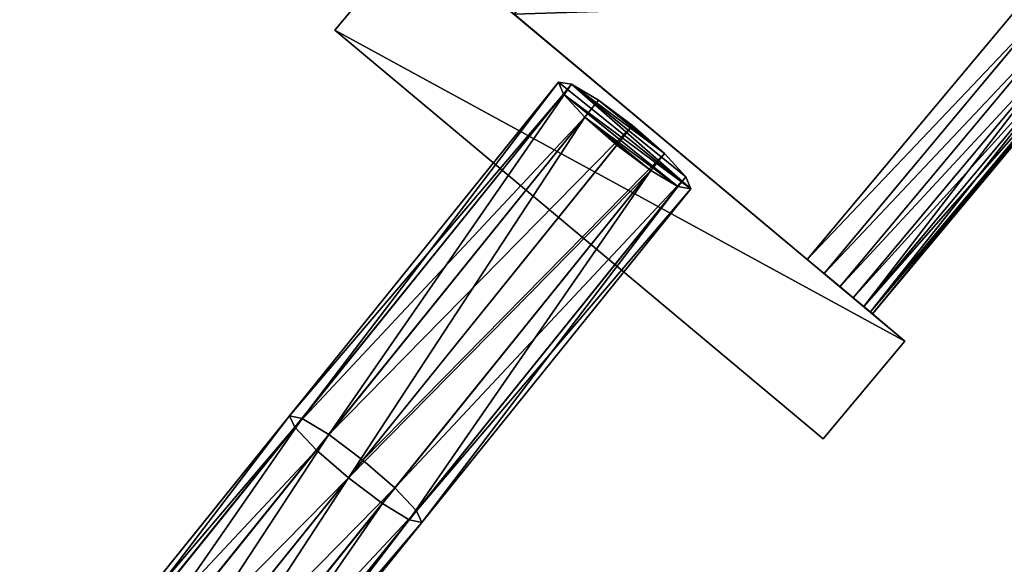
# Model space of a CAD drawing. Extents: x 61 to 680, y 107 to 1063.
# Tile 155 of 186: x 611 to 634, y 994 to 1006. Entities that reach past the tile are written whole.
import ezdxf

# ---------------------------------------------------------------- set-up
doc = ezdxf.new("R2010")
doc.units = 0
doc.layers.get('0').update_dxf_attribs({"color": 13, "linetype": 'CONTINUOUS'})

# ---------------------------------------------------------------- blocks, each defined once
blk = doc.blocks.new('GROUP_7')
for p, q in [((548.43, 9.951, 2), (538.253, 11.213, 2)), ((548.394, 9.686, 3), (538.223, 10.947, 3)), ((548.394, 9.686, 1), (538.223, 10.947, 1)), ((548.295, 8.963, 3.732), (538.143, 10.222, 3.732)), ((548.295, 8.963, 0.268), (538.143, 10.222, 0.268)), ((548.394, 9.686, 1), (548.43, 9.951, 2)), ((548.43, 9.951, 2), (548.394, 9.686, 3)), ((558.547, 8.439, 2), (548.43, 9.951, 2)), ((548.295, 8.963, 0.268), (548.394, 9.686, 1)), ((548.394, 9.686, 3), (548.295, 8.963, 3.732)), ((558.508, 8.175, 1), (548.394, 9.686, 1)), ((558.508, 8.175, 3), (548.394, 9.686, 3)), ((538.032, 9.231, 4), (548.16, 7.975, 4)), ((548.16, 7.975), (538.032, 9.231)), ((548.16, 7.975), (548.295, 8.963, 0.268)), ((548.295, 8.963, 3.732), (548.16, 7.975, 4)), ((558.4, 7.453, 0.268), (548.295, 8.963, 0.268)), ((558.4, 7.453, 3.732), (548.295, 8.963, 3.732)), ((548.025, 6.987, 0.268), (537.922, 8.24, 0.268)), ((548.025, 6.987, 3.732), (537.922, 8.24, 3.732)), ((548.025, 6.987, 0.268), (548.16, 7.975)), ((548.16, 7.975, 4), (548.025, 6.987, 3.732)), ((558.252, 6.467), (548.16, 7.975)), ((548.16, 7.975, 4), (558.252, 6.467, 4)), ((547.926, 6.264, 1), (537.841, 7.514, 1)), ((547.926, 6.264, 3), (537.841, 7.514, 3)), ((558.252, 6.467), (558.4, 7.453, 0.268)), ((547.89, 5.999, 2), (537.812, 7.249, 2)), ((547.926, 6.264, 1), (548.025, 6.987, 0.268)), ((548.025, 6.987, 3.732), (547.926, 6.264, 3)), ((558.105, 5.48, 0.268), (548.025, 6.987, 0.268)), ((558.105, 5.48, 3.732), (548.025, 6.987, 3.732)), ((547.926, 6.264, 3), (547.89, 5.999, 2)), ((547.89, 5.999, 2), (547.926, 6.264, 1)), ((557.997, 4.759, 3), (547.926, 6.264, 3)), ((557.997, 4.759, 1), (547.926, 6.264, 1)), ((558.105, 5.48, 0.268), (558.252, 6.467)), ((557.958, 4.494, 2), (547.89, 5.999, 2)), ((557.997, 4.759, 1), (558.105, 5.48, 0.268))]:
    blk.add_line(p, q)
mesh = blk.add_polyface()
corners = [(538.253, 11.213, 2), (548.394, 9.686, 3), (548.43, 9.951, 2), (538.223, 10.947, 3)]
mesh.append_faces([[corners[k] for k in face] for face in [(0, 1, 2), (1, 0, 3)]], dxfattribs={"vtx0": -1})
mesh = blk.add_polyface()
corners = [(538.253, 11.213, 2), (548.394, 9.686, 1), (538.223, 10.947, 1), (548.43, 9.951, 2)]
mesh.append_faces([[corners[k] for k in face] for face in [(0, 1, 2), (1, 0, 3)]], dxfattribs={"vtx0": -1})
mesh = blk.add_polyface()
corners = [(548.295, 8.963, 3.732), (538.223, 10.947, 3), (538.143, 10.222, 3.732), (548.394, 9.686, 3)]
mesh.append_faces([[corners[k] for k in face] for face in [(0, 1, 2), (1, 0, 3)]], dxfattribs={"vtx0": -1})
mesh = blk.add_polyface()
corners = [(538.223, 10.947, 1), (548.295, 8.963, 0.268), (538.143, 10.222, 0.268), (548.394, 9.686, 1)]
mesh.append_faces([[corners[k] for k in face] for face in [(0, 1, 2), (1, 0, 3)]], dxfattribs={"vtx0": -1})
mesh = blk.add_polyface()
corners = [(548.16, 7.975, 4), (538.143, 10.222, 3.732), (538.032, 9.231, 4), (548.295, 8.963, 3.732)]
mesh.append_faces([[corners[k] for k in face] for face in [(0, 1, 2), (1, 0, 3)]], dxfattribs={"vtx0": -1})
mesh = blk.add_polyface()
corners = [(538.143, 10.222, 0.268), (548.16, 7.975), (538.032, 9.231), (548.295, 8.963, 0.268)]
mesh.append_faces([[corners[k] for k in face] for face in [(0, 1, 2), (1, 0, 3)]], dxfattribs={"vtx0": -1})
mesh = blk.add_polyface()
corners = [(548.394, 9.686, 1), (558.547, 8.439, 2), (558.508, 8.175, 1), (548.43, 9.951, 2)]
mesh.append_faces([[corners[k] for k in face] for face in [(0, 1, 2), (1, 0, 3)]], dxfattribs={"vtx0": -1})
mesh = blk.add_polyface()
corners = [(548.43, 9.951, 2), (558.508, 8.175, 3), (558.547, 8.439, 2), (548.394, 9.686, 3)]
mesh.append_faces([[corners[k] for k in face] for face in [(0, 1, 2), (1, 0, 3)]], dxfattribs={"vtx0": -1})
mesh = blk.add_polyface()
corners = [(548.394, 9.686, 1), (558.4, 7.453, 0.268), (548.295, 8.963, 0.268), (558.508, 8.175, 1)]
mesh.append_faces([[corners[k] for k in face] for face in [(0, 1, 2), (1, 0, 3)]], dxfattribs={"vtx0": -1})
mesh = blk.add_polyface()
corners = [(558.4, 7.453, 3.732), (548.394, 9.686, 3), (548.295, 8.963, 3.732), (558.508, 8.175, 3)]
mesh.append_faces([[corners[k] for k in face] for face in [(0, 1, 2), (1, 0, 3)]], dxfattribs={"vtx0": -1})
mesh = blk.add_polyface()
corners = [(538.032, 9.231), (548.025, 6.987, 0.268), (537.922, 8.24, 0.268), (548.16, 7.975)]
mesh.append_faces([[corners[k] for k in face] for face in [(0, 1, 2), (1, 0, 3)]], dxfattribs={"vtx0": -1})
mesh = blk.add_polyface()
corners = [(548.025, 6.987, 3.732), (538.032, 9.231, 4), (537.922, 8.24, 3.732), (548.16, 7.975, 4)]
mesh.append_faces([[corners[k] for k in face] for face in [(0, 1, 2), (1, 0, 3)]], dxfattribs={"vtx0": -1})
mesh = blk.add_polyface()
corners = [(548.295, 8.963, 0.268), (558.252, 6.467), (548.16, 7.975), (558.4, 7.453, 0.268)]
mesh.append_faces([[corners[k] for k in face] for face in [(0, 1, 2), (1, 0, 3)]], dxfattribs={"vtx0": -1})
mesh = blk.add_polyface()
corners = [(558.252, 6.467, 4), (548.295, 8.963, 3.732), (548.16, 7.975, 4), (558.4, 7.453, 3.732)]
mesh.append_faces([[corners[k] for k in face] for face in [(0, 1, 2), (1, 0, 3)]], dxfattribs={"vtx0": -1})
mesh = blk.add_polyface()
corners = [(557.997, 4.759, 1), (557.997, 4.759, 3), (557.958, 4.494, 2), (558.105, 5.48, 3.732), (558.105, 5.48, 0.268), (558.252, 6.467, 4), (558.252, 6.467), (558.4, 7.453, 0.268), (558.4, 7.453, 3.732), (558.508, 8.175, 3), (558.508, 8.175, 1), (558.547, 8.439, 2)]
mesh.append_faces([[corners[k] for k in face] for face in [(0, 1, 2), (9, 10, 11)]], dxfattribs={"vtx0": -1})
mesh.append_faces([[corners[k] for k in face] for face in [(1, 0, 3), (3, 4, 5), (5, 7, 8), (8, 7, 9)]], dxfattribs={"vtx0": -1, "vtx1": -1})
mesh.append_faces([[corners[k] for k in face] for face in [(3, 0, 4), (5, 4, 6), (5, 6, 7), (9, 7, 10)]], dxfattribs={"vtx0": -1, "vtx2": -1})
mesh = blk.add_polyface()
corners = [(537.922, 8.24, 0.268), (547.926, 6.264, 1), (537.841, 7.514, 1), (548.025, 6.987, 0.268)]
mesh.append_faces([[corners[k] for k in face] for face in [(0, 1, 2), (1, 0, 3)]], dxfattribs={"vtx0": -1})
mesh = blk.add_polyface()
corners = [(547.926, 6.264, 3), (537.922, 8.24, 3.732), (537.841, 7.514, 3), (548.025, 6.987, 3.732)]
mesh.append_faces([[corners[k] for k in face] for face in [(0, 1, 2), (1, 0, 3)]], dxfattribs={"vtx0": -1})
mesh = blk.add_polyface()
corners = [(548.16, 7.975), (558.105, 5.48, 0.268), (548.025, 6.987, 0.268), (558.252, 6.467)]
mesh.append_faces([[corners[k] for k in face] for face in [(0, 1, 2), (1, 0, 3)]], dxfattribs={"vtx0": -1})
mesh = blk.add_polyface()
corners = [(558.105, 5.48, 3.732), (548.16, 7.975, 4), (548.025, 6.987, 3.732), (558.252, 6.467, 4)]
mesh.append_faces([[corners[k] for k in face] for face in [(0, 1, 2), (1, 0, 3)]], dxfattribs={"vtx0": -1})
mesh = blk.add_polyface()
corners = [(547.89, 5.999, 2), (537.841, 7.514, 1), (547.926, 6.264, 1), (537.812, 7.249, 2)]
mesh.append_faces([[corners[k] for k in face] for face in [(0, 1, 2), (1, 0, 3)]], dxfattribs={"vtx0": -1})
mesh = blk.add_polyface()
corners = [(547.89, 5.999, 2), (537.841, 7.514, 3), (537.812, 7.249, 2), (547.926, 6.264, 3)]
mesh.append_faces([[corners[k] for k in face] for face in [(0, 1, 2), (1, 0, 3)]], dxfattribs={"vtx0": -1})
mesh = blk.add_polyface()
corners = [(548.025, 6.987, 0.268), (557.997, 4.759, 1), (547.926, 6.264, 1), (558.105, 5.48, 0.268)]
mesh.append_faces([[corners[k] for k in face] for face in [(0, 1, 2), (1, 0, 3)]], dxfattribs={"vtx0": -1})
mesh = blk.add_polyface()
corners = [(557.997, 4.759, 3), (548.025, 6.987, 3.732), (547.926, 6.264, 3), (558.105, 5.48, 3.732)]
mesh.append_faces([[corners[k] for k in face] for face in [(0, 1, 2), (1, 0, 3)]], dxfattribs={"vtx0": -1})
mesh = blk.add_polyface()
corners = [(557.997, 4.759, 3), (547.89, 5.999, 2), (557.958, 4.494, 2), (547.926, 6.264, 3)]
mesh.append_faces([[corners[k] for k in face] for face in [(0, 1, 2), (1, 0, 3)]], dxfattribs={"vtx0": -1})
mesh = blk.add_polyface()
corners = [(557.997, 4.759, 1), (547.89, 5.999, 2), (547.926, 6.264, 1), (557.958, 4.494, 2)]
mesh.append_faces([[corners[k] for k in face] for face in [(0, 1, 2), (1, 0, 3)]], dxfattribs={"vtx0": -1})
blk = doc.blocks.new('GROUP_16')
for p, q in [((63.6, 26.907, 1), (60.6, 26.907, 1)), ((60.6, 26.907, 1), (60.6, 26.907, 13)), ((63.6, 26.907, 13), (60.6, 26.907, 13)), ((60.6, 11.907, 1), (60.6, 26.907, 1)), ((60.6, 26.907, 13), (60.6, 25.907, 12)), ((60.6, 26.907, 13), (60.6, 11.907, 13)), ((60.6, 26.907, 1), (60.6, 25.907, 2)), ((63.6, 26.907, 1), (63.6, 26.907, 13)), ((63.6, 11.907, 13), (63.6, 26.907, 13)), ((63.6, 11.907, 1), (63.6, 26.907, 1)), ((60.6, 25.839, 3.482), (52.599, 25.839, 3.482)), ((60.6, 25.839, 10.518), (52.599, 25.839, 10.518)), ((60.6, 25.907, 10), (52.6, 25.907, 10)), ((60.6, 25.907, 4), (52.6, 25.907, 4)), ((60.6, 25.907, 12), (60.6, 23.907, 12)), ((60.6, 25.907, 2), (60.6, 25.907, 4)), ((60.6, 25.907, 4), (60.6, 25.907, 10)), ((60.6, 25.907, 10), (60.6, 25.907, 12)), ((60.6, 23.907, 2), (60.6, 25.907, 2)), ((60.6, 25.839, 10.518), (60.6, 25.907, 10)), ((60.6, 25.839, 3.482), (60.6, 25.907, 4)), ((60.6, 25.639, 11), (60.6, 25.839, 10.518)), ((60.6, 25.639, 3), (60.6, 25.839, 3.482)), ((60.6, 25.639, 3), (52.595, 25.639, 3)), ((60.6, 25.639, 11), (52.595, 25.639, 11)), ((60.6, 25.321, 11.414), (60.6, 25.639, 11)), ((60.6, 25.321, 2.586), (60.6, 25.639, 3)), ((60.6, 25.321, 2.586), (52.589, 25.321, 2.586)), ((60.6, 25.321, 11.414), (52.589, 25.321, 11.414)), ((60.6, 24.907, 11.732), (60.6, 25.321, 11.414)), ((60.6, 24.907, 2.268), (60.6, 25.321, 2.586)), ((60.6, 24.907, 2.268), (52.582, 24.907, 2.268)), ((60.6, 24.907, 11.732), (52.582, 24.907, 11.732)), ((60.6, 24.424, 11.932), (60.6, 24.907, 11.732)), ((60.6, 24.424, 2.068), (60.6, 24.907, 2.268)), ((60.6, 24.424, 2.068), (52.573, 24.424, 2.068)), ((60.6, 24.424, 11.932), (52.573, 24.424, 11.932)), ((60.6, 23.907, 12), (60.6, 24.424, 11.932)), ((60.6, 23.907, 2), (60.6, 24.424, 2.068)), ((52.563, 23.907, 2), (60.6, 23.907, 2)), ((52.563, 23.907, 12), (60.6, 23.907, 12)), ((60.6, 14.907, 2), (60.6, 23.907, 2)), ((60.6, 23.907, 12), (60.6, 14.907, 12)), ((60.6, 11.907, 13), (63.6, 11.907, 13)), ((60.6, 11.907, 1), (63.6, 11.907, 1)), ((63.6, 11.907, 1), (63.6, 11.907, 13))]:
    blk.add_line(p, q)
mesh = blk.add_polyface()
corners = [(30.027, 34.814, 2), (25, 4, 2), (25, 34.814, 2), (30.027, 4, 2), (30.904, 34.744, 2), (30.904, 4.07, 2), (31.784, 34.611, 2), (31.784, 4.203, 2), (32.653, 34.418, 2), (32.653, 4.396, 2), (33.506, 34.164, 2), (33.506, 4.65, 2), (34.34, 33.852, 2), (34.34, 4.962, 2), (35.149, 33.482, 2), (35.149, 5.332, 2), (35.931, 33.057, 2), (35.931, 5.757, 2), (36.682, 32.578, 2), (36.682, 6.235, 2), (37.397, 6.765, 2), (37.397, 32.049, 2), (38.074, 31.47, 2), (38.074, 7.343, 2), (38.708, 30.846, 2), (38.708, 7.967, 2), (39.345, 30.126, 2), (39.345, 8.688, 2), (40.138, 9.581, 2), (40.138, 29.233, 2), (41.046, 28.351, 2), (41.046, 10.463, 2), (42.016, 27.537, 2), (42.016, 11.277, 2), (43.043, 26.797, 2), (43.043, 12.017, 2), (44.122, 26.134, 2), (44.122, 12.679, 2), (45.246, 13.261, 2), (45.246, 25.553, 2), (46.41, 25.055, 2), (46.41, 13.759, 2), (47.608, 24.644, 2), (47.608, 14.169, 2), (48.832, 14.491, 2), (48.832, 24.322, 2), (50.077, 24.091, 2), (50.077, 14.723, 2), (51.335, 14.862, 2), (51.335, 23.952, 2), (52.563, 23.907, 2), (52.563, 14.907, 2), (60.6, 14.907, 2), (60.6, 23.907, 2)]
mesh.append_faces([[corners[k] for k in face] for face in [(0, 1, 2), (52, 50, 53)]], dxfattribs={"vtx0": -1})
mesh.append_faces([[corners[k] for k in face] for face in [(1, 0, 3), (3, 4, 5), (5, 6, 7), (7, 8, 9), (9, 10, 11), (11, 12, 13), (13, 14, 15), (15, 16, 17), (17, 18, 19), (19, 18, 20), (20, 22, 23), (23, 24, 25), (25, 26, 27), (27, 26, 28), (28, 30, 31), (31, 32, 33), (33, 34, 35), (35, 36, 37), (37, 36, 38), (38, 40, 41), (41, 42, 43), (43, 42, 44), (44, 46, 47), (47, 46, 48), (48, 50, 51), (51, 50, 52)]], dxfattribs={"vtx0": -1, "vtx1": -1})
mesh.append_faces([[corners[k] for k in face] for face in [(3, 0, 4), (5, 4, 6), (7, 6, 8), (9, 8, 10), (11, 10, 12), (13, 12, 14), (15, 14, 16), (17, 16, 18), (20, 18, 21), (20, 21, 22), (23, 22, 24), (25, 24, 26), (28, 26, 29), (28, 29, 30), (31, 30, 32), (33, 32, 34), (35, 34, 36), (38, 36, 39), (38, 39, 40), (41, 40, 42), (44, 42, 45), (44, 45, 46), (48, 46, 49), (48, 49, 50)]], dxfattribs={"vtx0": -1, "vtx2": -1})
mesh = blk.add_polyface()
corners = [(30.027, 4, 12), (25, 34.814, 12), (25, 4, 12), (30.027, 34.814, 12), (30.904, 34.744, 12), (30.904, 4.07, 12), (31.784, 4.203, 12), (31.784, 34.611, 12), (32.653, 4.396, 12), (32.653, 34.418, 12), (33.506, 34.164, 12), (33.506, 4.65, 12), (34.34, 4.962, 12), (34.34, 33.852, 12), (35.149, 5.332, 12), (35.149, 33.482, 12), (35.931, 5.757, 12), (35.931, 33.057, 12), (36.682, 6.235, 12), (36.682, 32.578, 12), (37.397, 6.765, 12), (37.397, 32.049, 12), (38.074, 7.343, 12), (38.074, 31.47, 12), (38.708, 7.967, 12), (38.708, 30.846, 12), (39.345, 8.688, 12), (39.345, 30.126, 12), (40.138, 9.581, 12), (40.138, 29.233, 12), (41.046, 10.463, 12), (41.046, 28.351, 12), (42.016, 11.277, 12), (42.016, 27.537, 12), (43.043, 26.797, 12), (43.043, 12.017, 12), (44.122, 26.134, 12), (44.122, 12.679, 12), (45.246, 13.261, 12), (45.246, 25.553, 12), (46.41, 13.759, 12), (46.41, 25.055, 12), (47.608, 24.644, 12), (47.608, 14.169, 12), (48.832, 14.491, 12), (48.832, 24.322, 12), (50.077, 14.723, 12), (50.077, 24.091, 12), (51.335, 14.862, 12), (51.335, 23.952, 12), (52.563, 14.907, 12), (52.563, 23.907, 12), (60.6, 14.907, 12), (60.6, 23.907, 12)]
mesh.append_faces([[corners[k] for k in face] for face in [(0, 1, 2), (51, 52, 53)]], dxfattribs={"vtx0": -1})
mesh.append_faces([[corners[k] for k in face] for face in [(1, 0, 3), (3, 0, 4), (4, 6, 7), (7, 8, 9), (9, 8, 10), (10, 12, 13), (13, 14, 15), (15, 16, 17), (17, 18, 19), (19, 20, 21), (21, 22, 23), (23, 24, 25), (25, 26, 27), (27, 28, 29), (29, 30, 31), (31, 32, 33), (33, 32, 34), (34, 35, 36), (36, 38, 39), (39, 40, 41), (41, 40, 42), (42, 44, 45), (45, 46, 47), (47, 48, 49), (49, 50, 51)]], dxfattribs={"vtx0": -1, "vtx1": -1})
mesh.append_faces([[corners[k] for k in face] for face in [(4, 0, 5), (4, 5, 6), (7, 6, 8), (10, 8, 11), (10, 11, 12), (13, 12, 14), (15, 14, 16), (17, 16, 18), (19, 18, 20), (21, 20, 22), (23, 22, 24), (25, 24, 26), (27, 26, 28), (29, 28, 30), (31, 30, 32), (34, 32, 35), (36, 35, 37), (36, 37, 38), (39, 38, 40), (42, 40, 43), (42, 43, 44), (45, 44, 46), (47, 46, 48), (49, 48, 50), (51, 50, 52)]], dxfattribs={"vtx0": -1, "vtx2": -1})
mesh = blk.add_polyface()
corners = [(60.6, 26.907, 1), (63.6, 26.907, 13), (63.6, 26.907, 1), (60.6, 26.907, 13)]
mesh.append_faces([[corners[k] for k in face] for face in [(0, 1, 2), (1, 0, 3)]], dxfattribs={"vtx0": -1})
mesh = blk.add_polyface()
corners = [(60.6, 26.907, 1), (63.6, 11.907, 1), (60.6, 11.907, 1), (63.6, 26.907, 1)]
mesh.append_faces([[corners[k] for k in face] for face in [(0, 1, 2), (1, 0, 3)]], dxfattribs={"vtx0": -1})
mesh = blk.add_polyface()
corners = [(60.6, 26.907, 13), (60.6, 12.907, 12), (60.6, 11.907, 13), (60.6, 14.907, 12), (60.6, 23.907, 12), (60.6, 25.907, 12)]
mesh.append_faces([[corners[k] for k in face] for face in [(0, 1, 2), (4, 0, 5)]], dxfattribs={"vtx0": -1})
mesh.append_faces([[corners[k] for k in face] for face in [(1, 0, 3), (3, 0, 4)]], dxfattribs={"vtx0": -1, "vtx1": -1})
mesh = blk.add_polyface()
corners = [(60.6, 26.907, 13), (60.6, 25.907, 10), (60.6, 25.907, 12), (60.6, 25.907, 4), (60.6, 25.907, 2), (60.6, 26.907, 1)]
mesh.append_faces([[corners[k] for k in face] for face in [(0, 1, 2), (4, 0, 5)]], dxfattribs={"vtx0": -1})
mesh.append_faces([[corners[k] for k in face] for face in [(1, 0, 3), (3, 0, 4)]], dxfattribs={"vtx0": -1, "vtx1": -1})
mesh = blk.add_polyface()
corners = [(63.6, 11.907, 13), (60.6, 26.907, 13), (60.6, 11.907, 13), (63.6, 26.907, 13)]
mesh.append_faces([[corners[k] for k in face] for face in [(0, 1, 2), (1, 0, 3)]], dxfattribs={"vtx0": -1})
mesh = blk.add_polyface()
corners = [(60.6, 12.907, 2), (60.6, 26.907, 1), (60.6, 11.907, 1), (60.6, 14.907, 2), (60.6, 23.907, 2), (60.6, 25.907, 2)]
mesh.append_faces([[corners[k] for k in face] for face in [(0, 1, 2), (1, 4, 5)]], dxfattribs={"vtx0": -1})
mesh.append_faces([[corners[k] for k in face] for face in [(1, 0, 3), (1, 3, 4)]], dxfattribs={"vtx0": -1, "vtx2": -1})
mesh = blk.add_polyface()
corners = [(63.6, 26.907, 1), (63.6, 11.907, 13), (63.6, 11.907, 1), (63.6, 26.907, 13)]
mesh.append_faces([[corners[k] for k in face] for face in [(0, 1, 2), (1, 0, 3)]], dxfattribs={"vtx0": -1})
mesh = blk.add_polyface()
corners = [(52.599, 25.839, 3.482), (60.6, 25.639, 3), (52.595, 25.639, 3), (60.6, 25.839, 3.482)]
mesh.append_faces([[corners[k] for k in face] for face in [(0, 1, 2), (1, 0, 3)]], dxfattribs={"vtx0": -1})
mesh = blk.add_polyface()
corners = [(52.595, 25.639, 11), (60.6, 25.839, 10.518), (52.599, 25.839, 10.518), (60.6, 25.639, 11)]
mesh.append_faces([[corners[k] for k in face] for face in [(0, 1, 2), (1, 0, 3)]], dxfattribs={"vtx0": -1})
mesh = blk.add_polyface()
corners = [(52.6, 25.907, 4), (60.6, 25.839, 3.482), (52.599, 25.839, 3.482), (60.6, 25.907, 4)]
mesh.append_faces([[corners[k] for k in face] for face in [(0, 1, 2), (1, 0, 3)]], dxfattribs={"vtx0": -1})
mesh = blk.add_polyface()
corners = [(52.599, 25.839, 10.518), (60.6, 25.907, 10), (52.6, 25.907, 10), (60.6, 25.839, 10.518)]
mesh.append_faces([[corners[k] for k in face] for face in [(0, 1, 2), (1, 0, 3)]], dxfattribs={"vtx0": -1})
mesh = blk.add_polyface()
corners = [(52.6, 25.907, 10), (60.6, 25.907, 4), (52.6, 25.907, 4), (60.6, 25.907, 10)]
mesh.append_faces([[corners[k] for k in face] for face in [(0, 1, 2), (1, 0, 3)]], dxfattribs={"vtx0": -1})
mesh = blk.add_polyface()
corners = [(60.6, 24.424, 11.932), (60.6, 25.907, 12), (60.6, 23.907, 12), (60.6, 24.907, 11.732), (60.6, 25.321, 11.414), (60.6, 25.639, 11), (60.6, 25.839, 10.518), (60.6, 25.907, 10)]
mesh.append_faces([[corners[k] for k in face] for face in [(0, 1, 2), (1, 6, 7)]], dxfattribs={"vtx0": -1})
mesh.append_faces([[corners[k] for k in face] for face in [(1, 0, 3), (1, 3, 4), (1, 4, 5), (1, 5, 6)]], dxfattribs={"vtx0": -1, "vtx2": -1})
mesh = blk.add_polyface()
corners = [(60.6, 12.975, 3.482), (60.6, 12.907, 10), (60.6, 12.907, 4), (60.6, 12.975, 10.518), (60.6, 13.175, 3), (60.6, 13.175, 11), (60.6, 13.493, 2.586), (60.6, 13.493, 11.414), (60.6, 13.907, 2.268), (60.6, 13.907, 11.732), (60.6, 14.389, 2.068), (60.6, 14.389, 11.932), (60.6, 14.907, 2), (60.6, 14.907, 12), (60.6, 23.907, 2), (60.6, 23.907, 12), (60.6, 24.424, 2.068), (60.6, 24.424, 11.932), (60.6, 24.907, 2.268), (60.6, 24.907, 11.732), (60.6, 25.321, 2.586), (60.6, 25.321, 11.414), (60.6, 25.639, 3), (60.6, 25.639, 11), (60.6, 25.839, 3.482), (60.6, 25.839, 10.518), (60.6, 25.907, 4), (60.6, 25.907, 10)]
mesh.append_faces([[corners[k] for k in face] for face in [(0, 1, 2), (25, 26, 27)]], dxfattribs={"vtx0": -1})
mesh.append_faces([[corners[k] for k in face] for face in [(1, 0, 3), (3, 4, 5), (5, 6, 7), (7, 8, 9), (9, 10, 11), (11, 12, 13), (13, 14, 15), (15, 16, 17), (17, 18, 19), (19, 20, 21), (21, 22, 23), (23, 24, 25)]], dxfattribs={"vtx0": -1, "vtx1": -1})
mesh.append_faces([[corners[k] for k in face] for face in [(3, 0, 4), (5, 4, 6), (7, 6, 8), (9, 8, 10), (11, 10, 12), (13, 12, 14), (15, 14, 16), (17, 16, 18), (19, 18, 20), (21, 20, 22), (23, 22, 24), (25, 24, 26)]], dxfattribs={"vtx0": -1, "vtx2": -1})
mesh = blk.add_polyface()
corners = [(60.6, 25.907, 2), (60.6, 24.424, 2.068), (60.6, 23.907, 2), (60.6, 24.907, 2.268), (60.6, 25.321, 2.586), (60.6, 25.639, 3), (60.6, 25.839, 3.482), (60.6, 25.907, 4)]
mesh.append_faces([[corners[k] for k in face] for face in [(0, 1, 2), (6, 0, 7)]], dxfattribs={"vtx0": -1})
mesh.append_faces([[corners[k] for k in face] for face in [(1, 0, 3), (3, 0, 4), (4, 0, 5), (5, 0, 6)]], dxfattribs={"vtx0": -1, "vtx1": -1})
mesh = blk.add_polyface()
corners = [(52.595, 25.639, 3), (60.6, 25.321, 2.586), (52.589, 25.321, 2.586), (60.6, 25.639, 3)]
mesh.append_faces([[corners[k] for k in face] for face in [(0, 1, 2), (1, 0, 3)]], dxfattribs={"vtx0": -1})
mesh = blk.add_polyface()
corners = [(52.589, 25.321, 11.414), (60.6, 25.639, 11), (52.595, 25.639, 11), (60.6, 25.321, 11.414)]
mesh.append_faces([[corners[k] for k in face] for face in [(0, 1, 2), (1, 0, 3)]], dxfattribs={"vtx0": -1})
mesh = blk.add_polyface()
corners = [(52.589, 25.321, 2.586), (60.6, 24.907, 2.268), (52.582, 24.907, 2.268), (60.6, 25.321, 2.586)]
mesh.append_faces([[corners[k] for k in face] for face in [(0, 1, 2), (1, 0, 3)]], dxfattribs={"vtx0": -1})
mesh = blk.add_polyface()
corners = [(60.6, 24.907, 11.732), (52.589, 25.321, 11.414), (52.582, 24.907, 11.732), (60.6, 25.321, 11.414)]
mesh.append_faces([[corners[k] for k in face] for face in [(0, 1, 2), (1, 0, 3)]], dxfattribs={"vtx0": -1})
mesh = blk.add_polyface()
corners = [(52.582, 24.907, 2.268), (60.6, 24.424, 2.068), (52.573, 24.424, 2.068), (60.6, 24.907, 2.268)]
mesh.append_faces([[corners[k] for k in face] for face in [(0, 1, 2), (1, 0, 3)]], dxfattribs={"vtx0": -1})
mesh = blk.add_polyface()
corners = [(60.6, 24.424, 11.932), (52.582, 24.907, 11.732), (52.573, 24.424, 11.932), (60.6, 24.907, 11.732)]
mesh.append_faces([[corners[k] for k in face] for face in [(0, 1, 2), (1, 0, 3)]], dxfattribs={"vtx0": -1})
mesh = blk.add_polyface()
corners = [(52.573, 24.424, 2.068), (60.6, 23.907, 2), (52.563, 23.907, 2), (60.6, 24.424, 2.068)]
mesh.append_faces([[corners[k] for k in face] for face in [(0, 1, 2), (1, 0, 3)]], dxfattribs={"vtx0": -1})
mesh = blk.add_polyface()
corners = [(60.6, 23.907, 12), (52.573, 24.424, 11.932), (52.563, 23.907, 12), (60.6, 24.424, 11.932)]
mesh.append_faces([[corners[k] for k in face] for face in [(0, 1, 2), (1, 0, 3)]], dxfattribs={"vtx0": -1})
mesh = blk.add_polyface()
corners = [(63.6, 11.907, 13), (60.6, 11.907, 1), (63.6, 11.907, 1), (60.6, 11.907, 13)]
mesh.append_faces([[corners[k] for k in face] for face in [(0, 1, 2), (1, 0, 3)]], dxfattribs={"vtx0": -1})
blk = doc.blocks.new('GROUP_15')
at = {"rotation": 230.0999999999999}
blk.add_blockref('GROUP_16', (392.651, 514.073, -0.153), dxfattribs=at)
at = {"extrusion": (0.778243, -0.627963, -5.97172e-16), "rotation": 360}
blk.add_blockref('GROUP_7', (26.955, 0, -1.577), dxfattribs=at)
blk = doc.blocks.new('GROUP_9')
blk.add_blockref('GROUP_15', (184.815, 441.263))

msp = doc.modelspace()

# ---------------------------------------------------------------- block references
msp.add_blockref('GROUP_9', (72.909, 107.246, -0.5))

doc.saveas('drawing.dxf')
